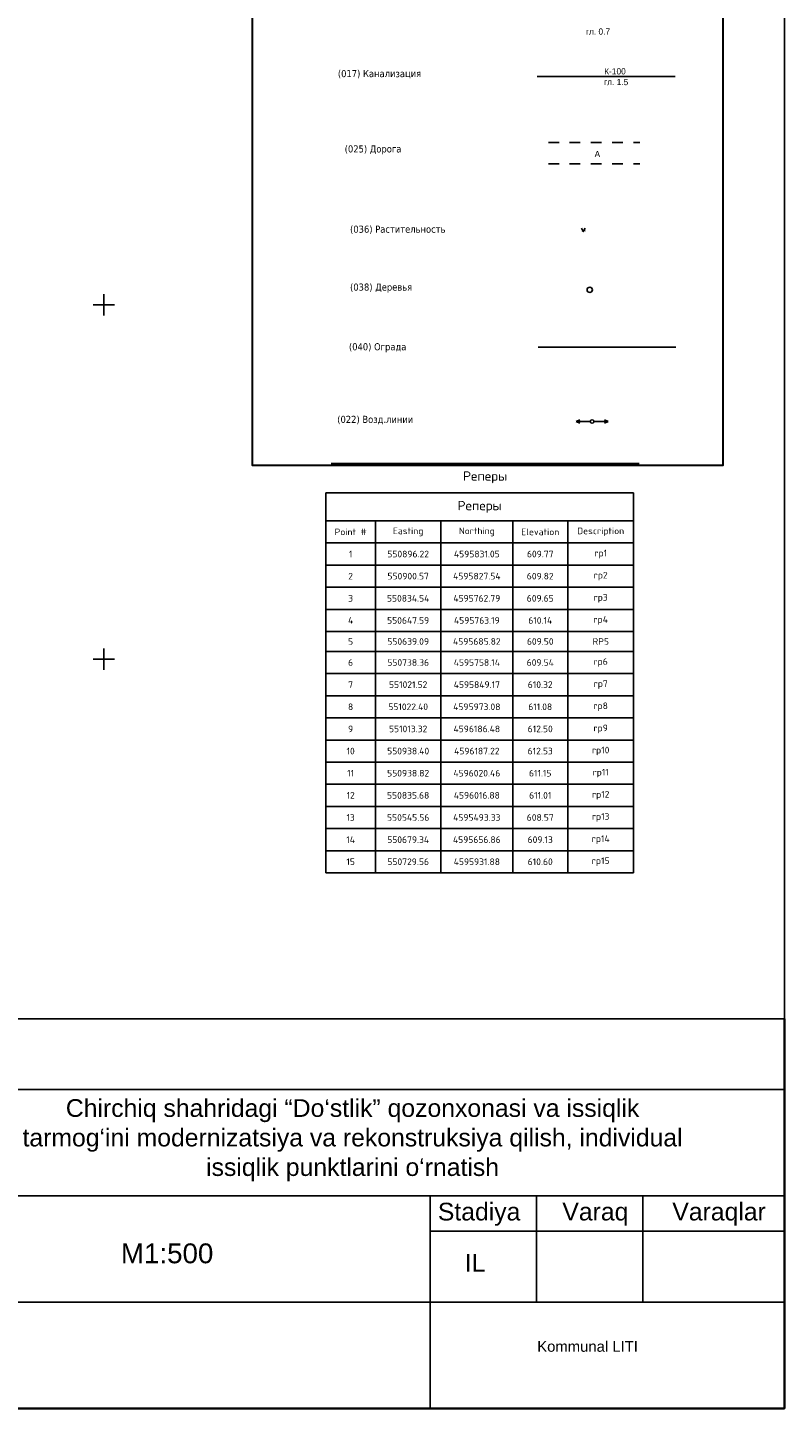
# Model space of a CAD drawing. Header units: metres. Extents: x 550378 to 551400, y 4595394 to 4596257.
# Tile 34 of 43: x 551039 to 551146, y 4595394 to 4595589. Entities that reach past the tile are written whole.
import ezdxf

# ---------------------------------------------------------------- set-up
doc = ezdxf.new("R2010")
doc.units = ezdxf.units.M
doc.linetypes.add('Д_ТРОТ_ТРУБА', pattern=[3, 1.5, -1.5])
for name, color, linetype in [('(001) Сетка', 92, 'Continuous'), ('(016) Кабель', 1, 'Continuous'), ('(017) Канализация', 32, 'KANALIS_K_1'), ('(022) Возд. Линии', 7, 'Continuous'), ('(025) Дорога', 7, 'Continuous'), ('(036) Растительность', 7, 'Continuous'), ('(038) Деревья', 7, 'Continuous'), ('(040) Ограда', 7, 'Continuous'), ('(041) Текст', 7, 'Continuous'), ('C-ANNO-TABL', 1, 'Continuous'), ('C-ANNO-TABL-TEXT', 150, 'Continuous'), ('C-ANNO-TABL-TITL', 150, 'Continuous'), ('C-ANNO-TABL-TTBL', 5, 'Continuous'), ('DECOR_OBJCT_#####_B', 7, 'Continuous'), ('DECOR_OBJCT_#####_L', 7, 'Continuous')]:
    doc.layers.add(name, color=color, linetype=linetype)
doc.styles.add('Arial', font='arial.ttf', dxfattribs={"height": 2})
doc.styles.add('BM-431', font='txt')
doc.styles.add('D-431', font='txt')
doc.styles.get("Standard").update_dxf_attribs({"font": 'simplex.shx'})
doc.linetypes.add('KANALIS_K', pattern='A,1,["<",Standard,S=1.8,R=0,X=-0.9,Y=-0.9],3,-1,["К",Standard,S=1.8,R=0,X=-0.9,Y=-0.9],-1,10', length=16)
doc.linetypes.add('KANALIS_K_1', pattern='A,1,[">",Standard,S=1.8,R=0,X=-0.9,Y=-0.9],3,-1,["К",Standard,S=1.8,R=0,X=-0.9,Y=-0.9],-1,10', length=16)
doc.linetypes.add('ОГРАДА_V_ПРОВ', pattern='A,2.5,["v",Standard,S=1,R=0,X=0,Y=0],5,["v",Standard,S=1,R=180,X=0,Y=0],2.5', length=10)

# ---------------------------------------------------------------- blocks, each defined once
blk = doc.blocks.new('I04160')
for p, q in [((-0.5, 0), (-0.55, 0)), ((0.48, 0), (0.53, 0))]:
    blk.add_line(p, q)
blk.add_lwpolyline([(-0.5, 0.99), (0, 0), (0.51, 0.99)])
blk = doc.blocks.new('d')
at = {"layer": '(038) Деревья'}
blk.add_ellipse((0, 0), major_axis=(0.265, 0.265), ratio=1, start_param=5.497787, end_param=11.780972, dxfattribs=at)
blk = doc.blocks.new('S1')
at = {"layer": '(022) Возд. Линии'}
for p, q in [((-2, 0), (-1.5, 0.25)), ((-2, 0), (-1.5, -0.25)), ((0, 0), (-2, 0))]:
    blk.add_line(p, q, dxfattribs=at)
blk = doc.blocks.new('S2')
at = {"layer": '(022) Возд. Линии'}
for p, q in [((0, 0), (2, 0)), ((2, 0), (1.5, 0.25)), ((2, 0), (1.5, -0.25))]:
    blk.add_line(p, q, dxfattribs=at)
blk = doc.blocks.new('SS')
at = {"layer": '(022) Возд. Линии'}
blk.add_circle((0, 0), 0.25, dxfattribs=at)

msp = doc.modelspace()

# ---------------------------------------------------------------- linework, layer by layer
at = {"layer": '(001) Сетка'}
for p, q in [((551050.15, 4595551.5), (551050.15, 4595548.5)), ((551048.65, 4595550), (551051.65, 4595550)), ((551050.15, 4595501.5), (551050.15, 4595498.5)), ((551048.65, 4595500), (551051.65, 4595500))]:
    msp.add_line(p, q, dxfattribs=at)
at = {"layer": '(017) Канализация', "linetype": 'KANALIS_K', "flags": 128}
msp.add_lwpolyline([(551111.32, 4595582.22), (551130.75, 4595582.22)], dxfattribs=at)
at = {"layer": '(025) Дорога', "linetype": 'Д_ТРОТ_ТРУБА', "flags": 128}
for points in [[(551112.88, 4595572.89), (551125.78, 4595572.89)], [(551112.88, 4595569.89), (551125.78, 4595569.89)]]:
    msp.add_lwpolyline(points, dxfattribs=at)
at = {"layer": '(036) Растительность', "lineweight": 0, "flags": 128}
msp.add_lwpolyline([(551118.05, 4595560.44), (551118.03, 4595560.44)], dxfattribs=at)
at = {"layer": '(040) Ограда', "linetype": 'ОГРАДА_V_ПРОВ', "flags": 128}
msp.add_lwpolyline([(551111.42, 4595544.01), (551130.85, 4595544.01)], dxfattribs=at)
at = {"layer": '(041) Текст', "lineweight": 30}
msp.add_lwpolyline([(551071.07, 4595661.68), (551071.07, 4595527.38), (551137.55, 4595527.38), (551137.55, 4595661.68)], close=True, dxfattribs=at)
msp.add_lwpolyline([(550378.18, 4595734.75), (551146.19, 4595734.75), (551146.19, 4595394.24), (550378.18, 4595394.24)], close=True)
at = {"layer": 'C-ANNO-TABL', "color": 1, "linetype": 'Continuous', "lineweight": -3}
for p, q in [((551081.46, 4595519.51), (551088.47, 4595519.51)), ((551088.47, 4595519.51), (551097.71, 4595519.51)), ((551088.47, 4595519.51), (551088.47, 4595516.39)), ((551097.71, 4595519.51), (551107.85, 4595519.51)), ((551097.71, 4595519.51), (551097.71, 4595516.39)), ((551107.85, 4595519.51), (551115.61, 4595519.51)), ((551107.85, 4595519.51), (551107.85, 4595516.39)), ((551115.61, 4595519.51), (551124.9, 4595519.51)), ((551115.61, 4595519.51), (551115.61, 4595516.39)), ((551081.46, 4595516.39), (551088.47, 4595516.39)), ((551088.47, 4595516.39), (551097.71, 4595516.39)), ((551088.47, 4595516.39), (551088.47, 4595513.26)), ((551097.71, 4595516.39), (551107.85, 4595516.39)), ((551097.71, 4595516.39), (551097.71, 4595513.26)), ((551107.85, 4595516.39), (551115.61, 4595516.39)), ((551107.85, 4595516.39), (551107.85, 4595513.26)), ((551115.61, 4595516.39), (551124.9, 4595516.39)), ((551115.61, 4595516.39), (551115.61, 4595513.26)), ((551081.46, 4595513.26), (551088.47, 4595513.26)), ((551088.47, 4595513.26), (551097.71, 4595513.26)), ((551088.47, 4595513.26), (551088.47, 4595510.14)), ((551097.71, 4595513.26), (551107.85, 4595513.26)), ((551097.71, 4595513.26), (551097.71, 4595510.14)), ((551107.85, 4595513.26), (551115.61, 4595513.26)), ((551107.85, 4595513.26), (551107.85, 4595510.14)), ((551115.61, 4595513.26), (551124.9, 4595513.26)), ((551115.61, 4595513.26), (551115.61, 4595510.14)), ((551081.46, 4595510.14), (551088.47, 4595510.14)), ((551088.47, 4595510.14), (551097.71, 4595510.14)), ((551088.47, 4595510.14), (551088.47, 4595507.01)), ((551097.71, 4595510.14), (551107.85, 4595510.14)), ((551097.71, 4595510.14), (551097.71, 4595507.01)), ((551107.85, 4595510.14), (551115.61, 4595510.14)), ((551107.85, 4595510.14), (551107.85, 4595507.01)), ((551115.61, 4595510.14), (551124.9, 4595510.14)), ((551115.61, 4595510.14), (551115.61, 4595507.01)), ((551081.46, 4595507.01), (551088.47, 4595507.01)), ((551088.47, 4595507.01), (551097.71, 4595507.01)), ((551088.47, 4595507.01), (551088.47, 4595503.89)), ((551097.71, 4595507.01), (551107.85, 4595507.01)), ((551097.71, 4595507.01), (551097.71, 4595503.89)), ((551107.85, 4595507.01), (551115.61, 4595507.01)), ((551107.85, 4595507.01), (551107.85, 4595503.89)), ((551115.61, 4595507.01), (551124.9, 4595507.01)), ((551115.61, 4595507.01), (551115.61, 4595503.89)), ((551081.46, 4595503.89), (551088.47, 4595503.89)), ((551088.47, 4595503.89), (551097.71, 4595503.89)), ((551088.47, 4595503.89), (551088.47, 4595501.07)), ((551097.71, 4595503.89), (551107.85, 4595503.89)), ((551097.71, 4595503.89), (551097.71, 4595501.07)), ((551107.85, 4595503.89), (551115.61, 4595503.89)), ((551107.85, 4595503.89), (551107.85, 4595501.07)), ((551115.61, 4595503.89), (551124.9, 4595503.89)), ((551115.61, 4595503.89), (551115.61, 4595501.07)), ((551081.46, 4595501.07), (551088.47, 4595501.07)), ((551088.47, 4595501.07), (551097.71, 4595501.07)), ((551088.47, 4595501.07), (551088.47, 4595497.95)), ((551097.71, 4595501.07), (551107.85, 4595501.07)), ((551097.71, 4595501.07), (551097.71, 4595497.95)), ((551107.85, 4595501.07), (551115.61, 4595501.07)), ((551107.85, 4595501.07), (551107.85, 4595497.95)), ((551115.61, 4595501.07), (551124.9, 4595501.07)), ((551115.61, 4595501.07), (551115.61, 4595497.95)), ((551081.46, 4595497.95), (551088.47, 4595497.95)), ((551088.47, 4595497.95), (551097.71, 4595497.95)), ((551088.47, 4595497.95), (551088.47, 4595494.82)), ((551097.71, 4595497.95), (551107.85, 4595497.95)), ((551097.71, 4595497.95), (551097.71, 4595494.82)), ((551107.85, 4595497.95), (551115.61, 4595497.95)), ((551107.85, 4595497.95), (551107.85, 4595494.82)), ((551115.61, 4595497.95), (551124.9, 4595497.95)), ((551115.61, 4595497.95), (551115.61, 4595494.82)), ((551081.46, 4595494.82), (551088.47, 4595494.82)), ((551088.47, 4595494.82), (551097.71, 4595494.82)), ((551088.47, 4595494.82), (551088.47, 4595491.7)), ((551097.71, 4595494.82), (551107.85, 4595494.82)), ((551097.71, 4595494.82), (551097.71, 4595491.7)), ((551107.85, 4595494.82), (551115.61, 4595494.82)), ((551107.85, 4595494.82), (551107.85, 4595491.7)), ((551115.61, 4595494.82), (551124.9, 4595494.82)), ((551115.61, 4595494.82), (551115.61, 4595491.7)), ((551081.46, 4595491.7), (551088.47, 4595491.7)), ((551088.47, 4595491.7), (551097.71, 4595491.7)), ((551088.47, 4595491.7), (551088.47, 4595488.57)), ((551097.71, 4595491.7), (551107.85, 4595491.7)), ((551097.71, 4595491.7), (551097.71, 4595488.57)), ((551107.85, 4595491.7), (551115.61, 4595491.7)), ((551107.85, 4595491.7), (551107.85, 4595488.57)), ((551115.61, 4595491.7), (551124.9, 4595491.7)), ((551115.61, 4595491.7), (551115.61, 4595488.57)), ((551081.46, 4595488.57), (551088.47, 4595488.57)), ((551088.47, 4595488.57), (551097.71, 4595488.57)), ((551088.47, 4595488.57), (551088.47, 4595485.45)), ((551097.71, 4595488.57), (551107.85, 4595488.57)), ((551097.71, 4595488.57), (551097.71, 4595485.45)), ((551107.85, 4595488.57), (551115.61, 4595488.57)), ((551107.85, 4595488.57), (551107.85, 4595485.45)), ((551115.61, 4595488.57), (551124.9, 4595488.57)), ((551115.61, 4595488.57), (551115.61, 4595485.45)), ((551081.46, 4595485.45), (551088.47, 4595485.45)), ((551088.47, 4595485.45), (551097.71, 4595485.45)), ((551088.47, 4595485.45), (551088.47, 4595482.32)), ((551097.71, 4595485.45), (551107.85, 4595485.45)), ((551097.71, 4595485.45), (551097.71, 4595482.32)), ((551107.85, 4595485.45), (551115.61, 4595485.45)), ((551107.85, 4595485.45), (551107.85, 4595482.32)), ((551115.61, 4595485.45), (551124.9, 4595485.45)), ((551115.61, 4595485.45), (551115.61, 4595482.32)), ((551081.46, 4595482.32), (551088.47, 4595482.32)), ((551088.47, 4595482.32), (551097.71, 4595482.32)), ((551088.47, 4595482.32), (551088.47, 4595479.2)), ((551097.71, 4595482.32), (551107.85, 4595482.32)), ((551097.71, 4595482.32), (551097.71, 4595479.2)), ((551107.85, 4595482.32), (551115.61, 4595482.32)), ((551107.85, 4595482.32), (551107.85, 4595479.2)), ((551115.61, 4595482.32), (551124.9, 4595482.32)), ((551115.61, 4595482.32), (551115.61, 4595479.2)), ((551081.46, 4595479.2), (551088.47, 4595479.2)), ((551088.47, 4595479.2), (551097.71, 4595479.2)), ((551088.47, 4595479.2), (551088.47, 4595476.07)), ((551097.71, 4595479.2), (551107.85, 4595479.2)), ((551097.71, 4595479.2), (551097.71, 4595476.07)), ((551107.85, 4595479.2), (551115.61, 4595479.2)), ((551107.85, 4595479.2), (551107.85, 4595476.07)), ((551115.61, 4595479.2), (551124.9, 4595479.2)), ((551115.61, 4595479.2), (551115.61, 4595476.07)), ((551081.46, 4595476.07), (551088.47, 4595476.07)), ((551088.47, 4595476.07), (551097.71, 4595476.07)), ((551088.47, 4595476.07), (551088.47, 4595472.95)), ((551097.71, 4595476.07), (551107.85, 4595476.07)), ((551097.71, 4595476.07), (551097.71, 4595472.95)), ((551107.85, 4595476.07), (551115.61, 4595476.07)), ((551107.85, 4595476.07), (551107.85, 4595472.95)), ((551115.61, 4595476.07), (551124.9, 4595476.07)), ((551115.61, 4595476.07), (551115.61, 4595472.95)), ((551081.46, 4595472.95), (551088.47, 4595472.95)), ((551088.47, 4595472.95), (551097.71, 4595472.95)), ((551088.47, 4595472.95), (551088.47, 4595469.82)), ((551097.71, 4595472.95), (551107.85, 4595472.95)), ((551097.71, 4595472.95), (551097.71, 4595469.82)), ((551107.85, 4595472.95), (551115.61, 4595472.95)), ((551107.85, 4595472.95), (551107.85, 4595469.82)), ((551115.61, 4595472.95), (551124.9, 4595472.95)), ((551115.61, 4595472.95), (551115.61, 4595469.82))]:
    msp.add_line(p, q, dxfattribs=at)
at = {"layer": 'C-ANNO-TABL-TTBL', "color": 5, "linetype": 'Continuous', "lineweight": -3}
for p, q in [((551082.24, 4595527.62), (551125.67, 4595527.62)), ((551081.46, 4595523.45), (551124.9, 4595523.45)), ((551081.46, 4595523.45), (551081.46, 4595519.51)), ((551124.9, 4595523.45), (551124.9, 4595519.51)), ((551081.46, 4595519.51), (551081.46, 4595516.39)), ((551124.9, 4595519.51), (551124.9, 4595516.39)), ((551081.46, 4595516.39), (551081.46, 4595513.26)), ((551124.9, 4595516.39), (551124.9, 4595513.26)), ((551081.46, 4595513.26), (551081.46, 4595510.14)), ((551124.9, 4595513.26), (551124.9, 4595510.14)), ((551081.46, 4595510.14), (551081.46, 4595507.01)), ((551124.9, 4595510.14), (551124.9, 4595507.01)), ((551081.46, 4595507.01), (551081.46, 4595503.89)), ((551124.9, 4595507.01), (551124.9, 4595503.89)), ((551081.46, 4595503.89), (551081.46, 4595501.07)), ((551124.9, 4595503.89), (551124.9, 4595501.07)), ((551081.46, 4595501.07), (551081.46, 4595497.95)), ((551124.9, 4595501.07), (551124.9, 4595497.95)), ((551081.46, 4595497.95), (551081.46, 4595494.82)), ((551124.9, 4595497.95), (551124.9, 4595494.82)), ((551081.46, 4595494.82), (551081.46, 4595491.7)), ((551124.9, 4595494.82), (551124.9, 4595491.7)), ((551081.46, 4595491.7), (551081.46, 4595488.57)), ((551124.9, 4595491.7), (551124.9, 4595488.57)), ((551081.46, 4595488.57), (551081.46, 4595485.45)), ((551124.9, 4595488.57), (551124.9, 4595485.45)), ((551081.46, 4595485.45), (551081.46, 4595482.32)), ((551124.9, 4595485.45), (551124.9, 4595482.32)), ((551081.46, 4595482.32), (551081.46, 4595479.2)), ((551124.9, 4595482.32), (551124.9, 4595479.2)), ((551081.46, 4595479.2), (551081.46, 4595476.07)), ((551124.9, 4595479.2), (551124.9, 4595476.07)), ((551081.46, 4595476.07), (551081.46, 4595472.95)), ((551124.9, 4595476.07), (551124.9, 4595472.95)), ((551081.46, 4595472.95), (551081.46, 4595469.82)), ((551124.9, 4595472.95), (551124.9, 4595469.82)), ((551081.46, 4595469.82), (551088.47, 4595469.82)), ((551088.47, 4595469.82), (551097.71, 4595469.82)), ((551097.71, 4595469.82), (551107.85, 4595469.82)), ((551107.85, 4595469.82), (551115.61, 4595469.82)), ((551115.61, 4595469.82), (551124.9, 4595469.82))]:
    msp.add_line(p, q, dxfattribs=at)
at = {"layer": 'DECOR_OBJCT_#####_B', "color": 7, "lineweight": 35}
msp.add_lwpolyline([(551146.19, 4595449.23), (551146.19, 4595394.24), (550961.19, 4595394.24)], dxfattribs=at)
at = {"layer": 'DECOR_OBJCT_#####_L', "linetype": 'Continuous', "ltscale": 0.5}
for p, q in [((550961.19, 4595449.24), (551146.19, 4595449.24)), ((550961.18, 4595439.24), (551146.18, 4595439.24)), ((550976.19, 4595424.24), (551146.19, 4595424.24)), ((550976.19, 4595424.24), (551146.19, 4595424.24)), ((551096.19, 4595424.24), (551096.19, 4595394.24)), ((551096.19, 4595424.24), (551096.19, 4595394.24)), ((551111.19, 4595424.24), (551111.19, 4595409.24)), ((551111.19, 4595424.24), (551111.19, 4595409.24)), ((551111.19, 4595424.24), (551111.19, 4595409.24)), ((551126.19, 4595424.24), (551126.19, 4595409.24)), ((551126.19, 4595424.24), (551126.19, 4595409.24)), ((551126.19, 4595424.24), (551126.19, 4595409.24)), ((551096.19, 4595419.24), (551146.19, 4595419.24)), ((551096.19, 4595419.24), (551146.19, 4595419.24)), ((550961.19, 4595409.24), (551146.19, 4595409.24)), ((550961.19, 4595409.24), (551146.19, 4595409.24)), ((550961.19, 4595394.25), (551146.19, 4595394.25)), ((550961.19, 4595394.24), (551146.19, 4595394.24))]:
    msp.add_line(p, q, dxfattribs=at)

# ---------------------------------------------------------------- block references
at = {"layer": '(022) Возд. Линии'}
for name, p in [('S1', (551118.8, 4595533.52)), ('SS', (551119.05, 4595533.52)), ('S2', (551119.3, 4595533.52))]:
    msp.add_blockref(name, p, dxfattribs=at)
at = {"layer": '(036) Растительность', "linetype": 'Continuous', "xscale": 0.5, "yscale": 0.5, "zscale": 0.5}
msp.add_blockref('I04160', (551117.81, 4595560.33), dxfattribs=at)
at = {"layer": '(038) Деревья', "linetype": 'Continuous'}
msp.add_blockref('d', (551118.72, 4595552.11), dxfattribs=at)

# ---------------------------------------------------------------- texts
at = {"layer": '(016) Кабель', "color": 0, "linetype": 'Continuous', "style": 'D-431'}
msp.add_text('гл. 0.7', height=0.88, dxfattribs=at).set_placement((551118.18, 4595588.13))
at = {"layer": '(017) Канализация', "color": 0, "linetype": 'Continuous', "style": 'D-431'}
for s, p in [('К-100', (551120.76, 4595582.51)), ('гл. 1.5', (551120.75, 4595581))]:
    msp.add_text(s, height=0.88, dxfattribs=at).set_placement(p)
at = {"layer": '(025) Дорога', "linetype": 'Д_ТРОТ_ТРУБА', "style": 'BM-431'}
msp.add_text('A', height=0.88, dxfattribs=at).set_placement((551119.4, 4595570.84, 609.12))
at = {"layer": '(041) Текст', "lineweight": 30, "char_height": 1, "width": 87.2044, "attachment_point": 1}
for s, insert in [('{\\fTahoma|b0|i0|c0|p32;(0\\fTahoma|b0|i0|c204|p32;17\\fTahoma|b0|i0|c0|p32;) \\fTahoma|b0|i0|c204|p32;Канализация}', (551083.17, 4595583.13)), ('{\\fTahoma|b0|i0|c0|p32;(0\\fTahoma|b0|i0|c204|p32;25\\fTahoma|b0|i0|c0|p32;) \\fTahoma|b0|i0|c204|p32;Дорога}', (551084.13, 4595572.5)), ('{\\fTahoma|b0|i0|c0|p32;(0\\fTahoma|b0|i0|c204|p32;36\\fTahoma|b0|i0|c0|p32;) \\fTahoma|b0|i0|c204|p32;Растительность}', (551084.89, 4595561.17)), ('{\\fTahoma|b0|i0|c0|p32;(0\\fTahoma|b0|i0|c204|p32;38\\fTahoma|b0|i0|c0|p32;) \\fTahoma|b0|i0|c204|p32;Деревья}', (551084.89, 4595553)), ('{\\fTahoma|b0|i0|c0|p32;(0\\fTahoma|b0|i0|c204|p32;40\\fTahoma|b0|i0|c0|p32;) \\fTahoma|b0|i0|c204|p32;Ограда}', (551084.73, 4595544.58)), ('{\\fTahoma|b0|i0|c0|p32;(0\\fTahoma|b0|i0|c204|p32;22\\fTahoma|b0|i0|c0|p32;) \\fTahoma|b0|i0|c204|p32;Возд.линии}', (551083.08, 4595534.33))]:
    msp.add_mtext(s, dxfattribs=dict(at, insert=insert))
at = {"layer": 'C-ANNO-TABL-TEXT', "color": 7, "linetype": 'Continuous', "lineweight": -3, "char_height": 0.938, "attachment_point": 5}
for s, insert in [('1', (551084.97, 4595514.82)), ('550896.22', (551093.09, 4595514.82)), ('4595831.05', (551102.78, 4595514.82)), ('609.77', (551111.73, 4595514.82)), ('rp1', (551120.26, 4595514.82)), ('2', (551084.97, 4595511.7)), ('550900.57', (551093.09, 4595511.7)), ('4595827.54', (551102.78, 4595511.7)), ('609.82', (551111.73, 4595511.7)), ('rp2', (551120.26, 4595511.7)), ('3', (551084.97, 4595508.57)), ('550834.54', (551093.09, 4595508.57)), ('4595762.79', (551102.78, 4595508.57)), ('609.65', (551111.73, 4595508.57)), ('rp3', (551120.26, 4595508.57)), ('4', (551084.97, 4595505.45)), ('550647.59', (551093.09, 4595505.45)), ('4595763.19', (551102.78, 4595505.45)), ('610.14', (551111.73, 4595505.45)), ('rp4', (551120.26, 4595505.45)), ('5', (551084.97, 4595502.48)), ('550639.09', (551093.09, 4595502.48)), ('4595685.82', (551102.78, 4595502.48)), ('609.50', (551111.73, 4595502.48)), ('RP5', (551120.26, 4595502.48)), ('6', (551084.97, 4595499.51)), ('550738.36', (551093.09, 4595499.51)), ('4595758.14', (551102.78, 4595499.51)), ('609.54', (551111.73, 4595499.51)), ('rp6', (551120.26, 4595499.51)), ('7', (551084.97, 4595496.39)), ('551021.52', (551093.09, 4595496.39)), ('4595849.17', (551102.78, 4595496.39)), ('610.32', (551111.73, 4595496.39)), ('rp7', (551120.26, 4595496.39)), ('8', (551084.97, 4595493.26)), ('551022.40', (551093.09, 4595493.26)), ('4595973.08', (551102.78, 4595493.26)), ('611.08', (551111.73, 4595493.26)), ('rp8', (551120.26, 4595493.26)), ('9', (551084.97, 4595490.14)), ('551013.32', (551093.09, 4595490.14)), ('4596186.48', (551102.78, 4595490.14)), ('612.50', (551111.73, 4595490.14)), ('rp9', (551120.26, 4595490.14)), ('10', (551084.97, 4595487.01)), ('550938.40', (551093.09, 4595487.01)), ('4596187.22', (551102.78, 4595487.01)), ('612.53', (551111.73, 4595487.01)), ('rp10', (551120.26, 4595487.01)), ('11', (551084.97, 4595483.89)), ('550938.82', (551093.09, 4595483.89)), ('4596020.46', (551102.78, 4595483.89)), ('611.15', (551111.73, 4595483.89)), ('rp11', (551120.26, 4595483.89)), ('12', (551084.97, 4595480.76)), ('550835.68', (551093.09, 4595480.76)), ('4596016.88', (551102.78, 4595480.76)), ('611.01', (551111.73, 4595480.76)), ('rp12', (551120.26, 4595480.76)), ('13', (551084.97, 4595477.64)), ('550545.56', (551093.09, 4595477.64)), ('4595493.33', (551102.78, 4595477.64)), ('608.57', (551111.73, 4595477.64)), ('rp13', (551120.26, 4595477.64)), ('14', (551084.97, 4595474.51)), ('550679.34', (551093.09, 4595474.51)), ('4595656.86', (551102.78, 4595474.51)), ('609.13', (551111.73, 4595474.51)), ('rp14', (551120.26, 4595474.51)), ('15', (551084.97, 4595471.39)), ('550729.56', (551093.09, 4595471.39)), ('4595931.88', (551102.78, 4595471.39)), ('610.60', (551111.73, 4595471.39)), ('rp15', (551120.26, 4595471.39))]:
    msp.add_mtext(s, dxfattribs=dict(at, insert=insert))
at = {"layer": 'C-ANNO-TABL-TITL', "color": 7, "linetype": 'Continuous', "lineweight": -3, "attachment_point": 5}
for s, insert, char_height in [('{\\Fsimplex|c204;Реперы}', (551103.95, 4595525.65), 1.3125), ('{\\Fsimplex|c204;Реперы}', (551103.18, 4595521.48), 1.3125), ('Point #', (551084.97, 4595517.95), 0.938), ('Easting', (551093.09, 4595517.95), 0.938), ('Northing', (551102.78, 4595517.95), 0.938), ('Elevation', (551111.73, 4595517.95), 0.938), ('Description', (551120.26, 4595517.95), 0.9375)]:
    msp.add_mtext(s, dxfattribs=dict(at, insert=insert, char_height=char_height))
at = {"layer": 'DECOR_OBJCT_#####_L', "color": 7, "style": 'Arial'}
for s, p in [('Stadiya', (551097.28, 4595420.76)), ('Varaqlar ', (551130.37, 4595420.76)), ('Varaq ', (551114.85, 4595420.76)), ('IL', (551101.08, 4595413.54))]:
    msp.add_text(s, height=2.5, rotation=0.0001, dxfattribs=at).set_placement(p)
msp.add_text('М1:500', height=2.8, dxfattribs=at).set_placement((551052.55, 4595414.72))
at = {"layer": 'DECOR_OBJCT_#####_L', "color": 7, "lineweight": 30, "attachment_point": 2, "style": 'Arial'}
for s, insert, char_height, width in [('Chirchiq shahridagi “Do‘stlik” qozonxonasi va issiqlik tarmog‘ini modernizatsiya va rekonstruksiya qilish, individual issiqlik punktlarini o‘rnatish', (551085.24, 4595437.88), 2.5, 94.5849), ('Kommunal LITI', (551118.41, 4595403.73), 1.5, 50.1937)]:
    msp.add_mtext(s, dxfattribs=dict(at, insert=insert, char_height=char_height, width=width))

doc.saveas('drawing.dxf')
